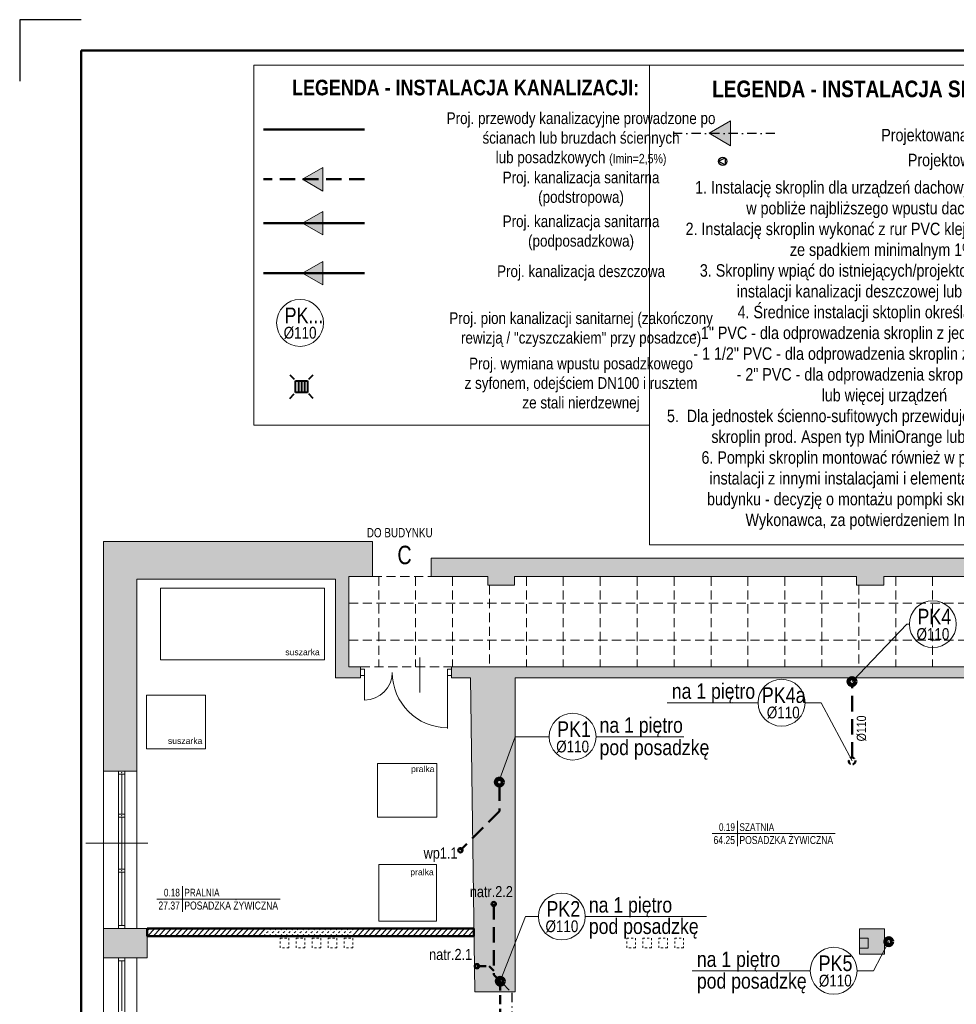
# Model space of a CAD drawing. Header units: millimetres. Extents: x -23540 to 53212, y -37964 to 41185.
# Tile 133 of 203: x 496 to 2018, y -30398 to -28799. Entities that reach past the tile are written whole.
import ezdxf
from ezdxf.enums import TextEntityAlignment as Align

# ---------------------------------------------------------------- set-up
doc = ezdxf.new("R2010")
doc.units = ezdxf.units.MM
for name, pattern in [('0.5_0.5', [1, 0.5, -0.5]), ('DASHDOT', [1, 0.5, -0.25, 0, -0.25]), ('DASHED', [0.75, 0.5, -0.25]), ('DASHEDX2', [1.5, 1, -0.5]), ('DIVIDEX2', [2.5, 1, -0.5, 0, -0.5, 0, -0.5])]:
    doc.linetypes.add(name, pattern=pattern)
doc.layers.get('0').update_dxf_attribs({"lineweight": 18})
for name, color, linetype, lineweight in [('BA_drz', 7, 'Continuous', 18), ('BA_KS_ist.', 34, 'Continuous', 50), ('BA_met', 7, 'Continuous', 18), ('BA_sym', 7, 'Continuous', 18), ('Cienka', 7, 'Continuous', 18), ('M_Ramki do druku', 7, 'Continuous', 18), ('M_Ramki rysunków', 2, 'Continuous', 18), ('mm_klima_PROJ', 86, 'Continuous', 35), ('MM_KS', 14, 'Continuous', 50), ('MM_KS_OPISY', 7, 'Continuous', 9), ('mm_SKROPLINY', 3, 'DASHDOT', 30), ('mm_sprężone', 7, 'Continuous', 50), ('mm_wentylacja_bloki', 7, 'Continuous', 18), ('PG_PRZERYWANE_ŚREDNIE', 1, 'DASHEDX2', 18), ('PG_WIDOKOWE_CIENKIE', 1, 'Continuous', 18), ('PG_ŚCIANY_DZIAŁOWE', 3, 'Continuous', 18)]:
    doc.layers.add(name, color=color, linetype=linetype, lineweight=lineweight)
doc.styles.add('BIKWYM', font='BIKROMSW.SHX', dxfattribs={"width": 0.8})
doc.styles.add('ROMANS', font='bikromsw.shx', dxfattribs={"width": 0.8})
doc.styles.get("Standard").update_dxf_attribs({"font": 'arial.ttf'})

# ---------------------------------------------------------------- blocks, each defined once
blk = doc.blocks.new('bikmet')
blk.add_line((0, 1.65), (0, -1.65))
at = {"style": 'ROMANS', "width": 0.8}
blk.add_attdef('NRPOM', text='', height=1, dxfattribs=at).set_placement((-0.33, 0.33), align=Align.RIGHT)
blk.add_attdef('NWAPOM', (0.25, 0.33), '', height=1, dxfattribs=at)
blk.add_attdef('RAREA', text='', height=1.04, dxfattribs=at).set_placement((-0.33, -0.33), align=Align.TOP_RIGHT)
blk.add_attdef('PODLOGA', text='', height=1.04, dxfattribs=at).set_placement((0.25, -0.33), align=Align.TOP_LEFT)
blk = doc.blocks.new('skrop')
at = {"layer": 'mm_SKROPLINY', "color": 0, "linetype": 'ByBlock', "lineweight": 30}
for p, q in [((-807.1, -12100.9), (-799.3, -12096.7)), ((-799.3, -12096.7), (-799.3, -12105.1)), ((-807.1, -12100.9), (-799.3, -12105.1))]:
    blk.add_line(p, q, dxfattribs=at)
blk.add_circle((-802.1, -12100.9), 5, dxfattribs=at)
blk = doc.blocks.new('ksstrz')
at = {"layer": 'mm_sprężone', "linetype": 'DIVIDEX2', "lineweight": 30}
h = blk.add_hatch(color=256, dxfattribs=at)
h.dxf.hatch_style = 1
h.paths.add_polyline_path([(28045.5, -44864.5), (28060.5, -44838.5), (28030.5, -44838.5)])
at = {"layer": 'mm_wentylacja_bloki'}
for p, q in [((28030.5, -44838.5), (28045.5, -44864.5)), ((28060.5, -44838.5), (28030.5, -44838.5)), ((28045.5, -44864.5), (28060.5, -44838.5))]:
    blk.add_line(p, q, dxfattribs=at)

msp = doc.modelspace()

# ---------------------------------------------------------------- hatches: boundary and pattern name
at = {"layer": 'PG_ŚCIANY_DZIAŁOWE', "true_color": 0x636466, "transparency": 33554610}
h = msp.add_hatch(color=251, dxfattribs=at)
h.dxf.hatch_style = 1
h.paths.add_polyline_path([(2285.6, -29334.5), (2317.6, -29334.5), (2317.6, -29286.5), (2285.6, -29286.5), (2285.6, -29242.5), (2453.6, -29242.5), (2453.6, -29257.2), (2504.6, -29257.2), (2504.6, -29212.5), (2255.6, -29212.5), (2255.6, -29673.5), (1165.1, -29673.5), (1165.1, -29703.5), (1257.1, -29703.5), (1257.1, -29717.5), (1300.1, -29717.5), (1300.1, -29703.5), (1856.1, -29703.5), (1856.1, -29717.5), (1900.1, -29717.5), (1900.1, -29703.5), (2285.6, -29703.5)])
h = msp.add_hatch(color=251, dxfattribs=at)
h.dxf.hatch_style = 1
h.paths.add_polyline_path([(686.6, -29708), (1009.6, -29708), (1009.6, -29868), (1050.1, -29868), (1050.1, -29850.5), (1031.1, -29850.5), (1031.1, -29703.5), (1069.6, -29703.5), (1069.6, -29646.5), (632.6, -29646.5), (632.6, -30019.5), (686.6, -30019.5)])
h = msp.add_hatch(color=251, dxfattribs=at)
h.dxf.hatch_style = 1
h.paths.add_polyline_path([(1301.6, -29868), (2144.6, -29868), (2144.6, -29966.5), (2161.1, -29966.5), (2161.1, -29850.5), (1198.1, -29850.5), (1198.1, -29868), (1228.6, -29868), (1235.6, -30378), (1301.6, -30378)])
h = msp.add_hatch(color=251, dxfattribs=at)
h.dxf.hatch_style = 1
h.paths.add_polyline_path([(703.6, -30275.5), (632.6, -30275.5), (632.6, -30323), (686.6, -30323), (703.6, -30323)])
h = msp.add_hatch(color=251, dxfattribs=at)
h.dxf.hatch_style = 1
h.paths.add_polyline_path([(1860.6, -30317), (1901.6, -30317), (1901.6, -30276), (1860.6, -30276)])

# ---------------------------------------------------------------- linework, layer by layer
at = {"color": 251, "true_color": 0x636466}
for p, q in [((632.6, -31836), (632.6, -29673.5)), ((1009.6, -29708), (686.6, -29708)), ((1009.6, -29868), (1009.6, -29708)), ((1031.1, -29850.5), (1031.1, -29703.5)), ((1257.1, -29717.5), (1257.1, -29703.5)), ((1300.1, -29717.5), (1300.1, -29703.5)), ((1856.1, -29717.5), (1856.1, -29703.5)), ((1900.1, -29717.5), (1900.1, -29703.5)), ((1050.1, -29850.5), (1031.1, -29850.5)), ((2161.1, -29850.5), (1198.1, -29850.5)), ((1050.1, -29868), (1009.6, -29868)), ((1228.6, -29868), (1198.1, -29868)), ((1235.6, -30378), (1228.6, -29868)), ((1301.6, -30378), (1301.6, -29868)), ((1301.6, -29868), (2144.6, -29868)), ((686.6, -30019.5), (632.6, -30019.5)), ((657.1, -30275.5), (657.1, -30019.5)), ((667.1, -30275.5), (667.1, -30019.5)), ((667.1, -30024.5), (657.1, -30024.5)), ((662.1, -30089.4), (662.1, -30024.5)), ((667.1, -30089.4), (657.1, -30089.4)), ((667.1, -30094.4), (657.1, -30094.4)), ((662.1, -30178.9), (662.1, -30094.4)), ((667.1, -30178.9), (657.1, -30178.9)), ((667.1, -30183.9), (657.1, -30183.9)), ((662.1, -30270.5), (662.1, -30183.9)), ((703.6, -30275.5), (632.6, -30275.5)), ((667.1, -30270.5), (657.1, -30270.5)), ((667.1, -30275.5), (657.1, -30275.5)), ((1860.6, -30276), (1901.6, -30276)), ((1860.6, -30276), (1860.6, -30317)), ((1901.6, -30276), (1901.6, -30317)), ((686.6, -30323), (632.6, -30323)), ((667.1, -30323), (657.1, -30323)), ((657.1, -30499), (657.1, -30323)), ((667.1, -30323), (667.1, -30499)), ((686.6, -30499), (686.6, -30323)), ((1860.6, -30317), (1901.6, -30317)), ((667.1, -30328), (657.1, -30328)), ((662.1, -30409.3), (662.1, -30328)), ((1301.6, -30378), (1235.6, -30378))]:
    msp.add_line(p, q, dxfattribs=at)
at = {"color": 251, "lineweight": 20, "true_color": 0x636466}
for p, q in [((1069.6, -29703.5), (1069.6, -29673.5)), ((1165.1, -29703.5), (1165.1, -29673.5)), ((1165.1, -29673.5), (2255.6, -29673.5)), ((686.6, -29708), (686.6, -30275.5)), ((1069.6, -29703.5), (1031.1, -29703.5)), ((1257.1, -29703.5), (1165.1, -29703.5)), ((1257.1, -29717.5), (1300.1, -29717.5)), ((1856.1, -29703.5), (1300.1, -29703.5)), ((1900.1, -29717.5), (1856.1, -29717.5)), ((2285.6, -29703.5), (1900.1, -29703.5)), ((1050.1, -29850.5), (1050.1, -29868)), ((1056.6, -29854.2), (1050.1, -29854.2)), ((1056.6, -29854.2), (1056.6, -29864.2)), ((1198.1, -29854.2), (1191.6, -29854.2)), ((1191.6, -29854.2), (1191.6, -29864.2)), ((1191.6, -29859.2), (1191.6, -29950.2)), ((1198.1, -29850.5), (1198.1, -29868)), ((1056.6, -29864.2), (1050.1, -29864.2)), ((1198.1, -29864.2), (1191.6, -29864.2)), ((703.6, -30323), (703.6, -30275.5)), ((703.6, -30275.5), (1234.2, -30275.5)), ((703.6, -30287.5), (703.6, -30275.5)), ((1234.2, -30275.5), (1234.4, -30287.5)), ((1234.4, -30287.5), (703.6, -30287.5)), ((703.6, -30323), (686.6, -30323))]:
    msp.add_line(p, q, dxfattribs=at)
at = {"color": 251, "true_color": 0x636466, "extrusion": (0, 0, -1)}
for p, q in [((1146.6, -29891.8), (1146.6, -29835.3)), ((1191.6, -29859.2), (1191.6, -29949.2))]:
    msp.add_line(p, q, dxfattribs=at)
msp.add_arc((-1191.6, -29859.2), 90, 270, 0, dxfattribs=at)
at = {"color": 251, "true_color": 0x636466}
for p in [(662.1, -30022), (662.1, -30022), (662.1, -30091.9), (662.1, -30091.9), (662.1, -30181.4), (662.1, -30181.4)]:
    msp.add_point(p, dxfattribs=at)
at = {"layer": 'BA_drz', "color": 251, "true_color": 0x636466}
msp.add_line((1056.6, -29859.2), (1056.6, -29904.2), dxfattribs=at)
msp.add_arc((1056.6, -29859.2), 45, 270, 0, dxfattribs=at)
at = {"layer": 'BA_KS_ist.', "color": 30, "linetype": 'Continuous', "ltscale": 25}
msp.add_line((1056.6, -28977.1), (892.4, -28977.1), dxfattribs=at)
at = {"layer": 'BA_KS_ist.', "linetype": 'DASHED', "ltscale": 50}
for p, q in [((1056.6, -29058.2), (892.4, -29058.2)), ((1848.7, -29997.6), (1848.7, -29879.7)), ((1275.7, -30043), (1275.7, -30084.9)), ((1275.7, -30084.9), (1212.3, -30148.3)), ((1266.6, -30235.5), (1266.6, -30350.4)), ((1266.6, -30350.4), (1277.2, -30361))]:
    msp.add_line(p, q, dxfattribs=at)
at = {"layer": 'BA_KS_ist.', "linetype": 'Continuous', "ltscale": 25}
msp.add_line((1056.6, -29129.5), (892.4, -29129.5), dxfattribs=at)
at = {"layer": 'BA_KS_ist.', "color": 34, "lineweight": 40}
for p, q in [((935, -29375.7), (942.1, -29382.9)), ((966.2, -29382.9), (973.4, -29375.7)), ((944.7, -29385.4), (963.7, -29385.4)), ((944.7, -29404.5), (944.7, -29385.4)), ((949.1, -29385.4), (949.1, -29404.5)), ((954.2, -29385.4), (954.2, -29404.5)), ((959.3, -29385.4), (959.3, -29404.5)), ((963.7, -29385.4), (963.7, -29404.5)), ((935, -29414.2), (942.1, -29407)), ((963.7, -29404.5), (944.7, -29404.5)), ((973.4, -29414.2), (966.2, -29407))]:
    msp.add_line(p, q, dxfattribs=at)
at = {"layer": 'BA_KS_ist.', "linetype": 'DASHED', "ltscale": 30}
for p, q in [((1239.1, -30336.5), (1258.9, -30336.5)), ((1258.9, -30336.5), (1266.6, -30344.2)), ((1277.2, -30361), (1277.2, -30468.4))]:
    msp.add_line(p, q, dxfattribs=at)
at = {"layer": 'BA_KS_ist.', "color": 51, "linetype": 'Continuous', "lineweight": 140, "ltscale": 25, "true_color": 0xf7f281}
for centre in [(1848.7, -29874.2), (1275.7, -30037.5), (1908.3, -30296.7), (1277.2, -30361)]:
    msp.add_circle(centre, 5.5, dxfattribs=at)
at = {"layer": 'BA_KS_ist.', "linetype": 'DASHED', "ltscale": 15}
msp.add_circle((1848.7, -30003.1), 5.5, dxfattribs=at)
at = {"layer": 'BA_KS_ist.', "linetype": 'Continuous', "ltscale": 25}
for centre in [(1212.3, -30148.3), (1266.6, -30235.5), (1239.1, -30336.5)]:
    msp.add_circle(centre, 3.5, dxfattribs=at)
at = {"layer": 'BA_met', "color": 251, "true_color": 0x636466}
for p, q in [((1621.2, -30121), (1821.4, -30121)), ((719.2, -30227.4), (919.4, -30227.4))]:
    msp.add_line(p, q, dxfattribs=at)
at = {"layer": 'BA_sym', "color": 251, "true_color": 0x636466}
msp.add_line((704.6, -30136.8), (603.6, -30136.8), dxfattribs=at)
at = {"layer": 'Cienka', "color": 251, "true_color": 0x636466}
for p, q in [((632.6, -29673.5), (632.6, -29646.5)), ((632.6, -29646.5), (1069.6, -29646.5)), ((1069.6, -29673.5), (1069.6, -29646.5))]:
    msp.add_line(p, q, dxfattribs=at)
at = {"layer": 'M_Ramki do druku', "color": 251, "lineweight": -2, "true_color": 0x636466}
msp.add_lwpolyline([(596.3, -28799), (496.3, -28799), (496.3, -28899)], dxfattribs=at)
at = {"layer": 'M_Ramki rysunków', "color": 18, "lineweight": 50, "true_color": 0x000000}
for p, q in [((596.3, -32949), (596.3, -28849)), ((596.3, -28849), (3416.3, -28849))]:
    msp.add_line(p, q, dxfattribs=at)
at = {"layer": 'MM_KS'}
msp.add_line((1056.6, -29210.6), (892.4, -29210.6), dxfattribs=at)
at = {"layer": 'MM_KS_OPISY'}
for p, q in [((1937.5, -29781), (1848.7, -29874.2)), ((1941.9, -29781), (1937.5, -29781)), ((1548.1, -29908.5), (1696.1, -29908.5)), ((1772.3, -29908.5), (1798.8, -29908.5)), ((1798.8, -29908.5), (1848.7, -30003.1)), ((1301.3, -29963.7), (1276.7, -30032.1)), ((1356.6, -29963.7), (1301.3, -29963.7)), ((1432.8, -29963.7), (1575.2, -29963.7)), ((1318.1, -30255.8), (1277.2, -30361)), ((1339.1, -30255.8), (1318.1, -30255.8)), ((1415.3, -30255.8), (1612.3, -30255.8)), ((1883.4, -30344), (1908.3, -30296.7)), ((1588.8, -30344), (1780.7, -30344)), ((1856.9, -30344), (1883.4, -30344))]:
    msp.add_line(p, q, dxfattribs=at)
for centre in [(951.8, -29291.6), (1980, -29781), (1734.2, -29908.5), (1394.7, -29963.7), (1377.2, -30255.8), (1818.8, -30344)]:
    msp.add_circle(centre, 38.1, dxfattribs=at)
at = {"layer": 'mm_SKROPLINY', "ltscale": 30}
for p, q in [((1723.4, -28983.6), (1548.8, -28983.6)), ((1281.1, -30364.9), (1296.2, -30380)), ((1296.2, -30380), (1296.2, -30519.7))]:
    msp.add_line(p, q, dxfattribs=at)
at = {"layer": 'mm_wentylacja_bloki'}
for p, q in [((876.5, -28872.8), (1519.8, -28872.8)), ((876.5, -28872.8), (1519.8, -28872.8)), ((1519.8, -28872.8), (2203.6, -28872.8)), ((1519.8, -28872.8), (1519.8, -29381.5))]:
    msp.add_line(p, q, dxfattribs=at)
for points in [[(1519.8, -29457.7), (876.5, -29457.7), (876.5, -28872.8)], [(2203.6, -28872.8), (2203.6, -29651.8), (1519.8, -29651.8), (1519.8, -28872.8)]]:
    msp.add_lwpolyline(points, dxfattribs=at)
at = {"layer": 'PG_PRZERYWANE_ŚREDNIE', "color": 251, "lineweight": 15, "ltscale": 15, "true_color": 0x636466}
for p, q in [((1069.6, -29703.5), (1165.1, -29703.5)), ((1079.6, -29703.5), (1079.6, -29850.5)), ((1139.6, -29703.5), (1139.6, -29850.5)), ((1199.6, -29703.5), (1199.6, -29850.5)), ((1259.6, -29717.5), (1259.6, -29850.5)), ((1319.6, -29703.5), (1319.6, -29850.5)), ((1379.6, -29703.5), (1379.6, -29850.5)), ((1439.6, -29703.5), (1439.6, -29850.5)), ((1499.6, -29703.5), (1499.6, -29850.5)), ((1559.6, -29703.5), (1559.6, -29850.5)), ((1619.6, -29703.5), (1619.6, -29850.5)), ((1679.6, -29703.5), (1679.6, -29850.5)), ((1739.6, -29703.5), (1739.6, -29850.5)), ((1799.6, -29703.5), (1799.6, -29850.5)), ((1859.6, -29717.5), (1859.6, -29850.5)), ((1919.6, -29703.5), (1919.6, -29850.5)), ((1979.6, -29703.5), (1979.6, -29850.5)), ((1031.1, -29747), (2453.6, -29747)), ((1031.1, -29807), (2453.6, -29807)), ((1050.1, -29850.5), (1198.1, -29850.5))]:
    msp.add_line(p, q, dxfattribs=at)
at = {"layer": 'PG_WIDOKOWE_CIENKIE', "color": 251, "lineweight": 13, "true_color": 0x636466}
for p, q in [((725, -29839.1), (725, -29722.5)), ((725, -29722.5), (991.3, -29722.5)), ((991.3, -29722.5), (991.3, -29839.1)), ((991.3, -29839.1), (725, -29839.1)), ((702.2, -29983.5), (702.2, -29896.1)), ((702.2, -29896.1), (798.4, -29896.1)), ((798.4, -29896.1), (798.4, -29983.5)), ((798.4, -29983.5), (702.2, -29983.5)), ((1077.9, -30094.5), (1077.9, -30007.1)), ((1077.9, -30007.1), (1174, -30007.1)), ((1174, -30007.1), (1174, -30094.5)), ((1174, -30094.5), (1077.9, -30094.5)), ((1080, -30263.4), (1080, -30171.6)), ((1080, -30171.6), (1173.5, -30171.6)), ((1173.5, -30171.6), (1173.5, -30263.4)), ((1173.5, -30263.4), (1080, -30263.4))]:
    msp.add_line(p, q, dxfattribs=at)
at = {"layer": 'PG_WIDOKOWE_CIENKIE', "color": 251, "lineweight": 50, "true_color": 0x636466}
for p, q in [((703.6, -30275.5), (1234.2, -30275.5)), ((703.6, -30275.5), (703.6, -30287.5)), ((1234.2, -30275.5), (1234.4, -30287.5)), ((703.6, -30287.5), (1234.4, -30287.5))]:
    msp.add_line(p, q, dxfattribs=at)
at = {"layer": 'PG_WIDOKOWE_CIENKIE', "color": 251, "linetype": 'Continuous', "lineweight": 18, "true_color": 0x636466}
for p, q in [((703.6, -30278.9), (707, -30275.5)), ((704, -30287.5), (716, -30275.5)), ((713, -30287.5), (725, -30275.5)), ((722, -30287.5), (734, -30275.5)), ((731, -30287.5), (743, -30275.5)), ((739.9, -30287.5), (751.9, -30275.5)), ((748.9, -30287.5), (760.9, -30275.5)), ((757.9, -30287.5), (769.9, -30275.5)), ((766.9, -30287.5), (778.9, -30275.5)), ((775.9, -30287.5), (787.9, -30275.5)), ((784.8, -30287.5), (796.8, -30275.5)), ((793.8, -30287.5), (805.8, -30275.5)), ((802.8, -30287.5), (814.8, -30275.5)), ((811.8, -30287.5), (823.8, -30275.5)), ((820.8, -30287.5), (832.8, -30275.5)), ((829.7, -30287.5), (841.7, -30275.5)), ((838.7, -30287.5), (850.7, -30275.5)), ((847.7, -30287.5), (859.7, -30275.5)), ((856.7, -30287.5), (868.7, -30275.5)), ((865.7, -30287.5), (877.7, -30275.5)), ((874.6, -30287.5), (886.6, -30275.5)), ((883.6, -30287.5), (895.6, -30275.5)), ((1036.3, -30287.5), (1048.3, -30275.5)), ((1045.3, -30287.5), (1057.3, -30275.5)), ((1054.2, -30287.5), (1066.2, -30275.5)), ((1063.2, -30287.5), (1075.2, -30275.5)), ((1072.2, -30287.5), (1084.2, -30275.5)), ((1081.2, -30287.5), (1093.2, -30275.5)), ((1090.2, -30287.5), (1102.2, -30275.5)), ((1099.1, -30287.5), (1111.1, -30275.5)), ((1108.1, -30287.5), (1120.1, -30275.5)), ((1117.1, -30287.5), (1129.1, -30275.5)), ((1126.1, -30287.5), (1138.1, -30275.5)), ((1135.1, -30287.5), (1147.1, -30275.5)), ((1144.1, -30287.5), (1156.1, -30275.5)), ((1153, -30287.5), (1165, -30275.5)), ((1162, -30287.5), (1174, -30275.5)), ((1171, -30287.5), (1183, -30275.5)), ((1180, -30287.5), (1192, -30275.5)), ((1189, -30287.5), (1201, -30275.5)), ((1197.9, -30287.5), (1209.9, -30275.5)), ((1206.9, -30287.5), (1218.9, -30275.5)), ((1215.9, -30287.5), (1227.9, -30275.5)), ((1224.9, -30287.5), (1234.2, -30278.1)), ((1233.9, -30287.5), (1234.4, -30286.9))]:
    msp.add_line(p, q, dxfattribs=at)
at = {"layer": 'PG_WIDOKOWE_CIENKIE', "color": 251, "linetype": '0.5_0.5', "ltscale": 7, "true_color": 0x636466}
for p, q in [((892.6, -30287.5), (904.6, -30275.5)), ((901.6, -30287.5), (913.6, -30275.5)), ((910.6, -30287.5), (922.6, -30275.5)), ((919.5, -30287.5), (931.5, -30275.5)), ((928.5, -30287.5), (940.5, -30275.5)), ((937.5, -30287.5), (949.5, -30275.5)), ((946.5, -30287.5), (958.5, -30275.5)), ((955.5, -30287.5), (967.5, -30275.5)), ((964.4, -30287.5), (976.4, -30275.5)), ((973.4, -30287.5), (985.4, -30275.5)), ((982.4, -30287.5), (994.4, -30275.5)), ((991.4, -30287.5), (1003.4, -30275.5)), ((1000.4, -30287.5), (1012.4, -30275.5)), ((1009.3, -30287.5), (1021.3, -30275.5)), ((1018.3, -30287.5), (1030.3, -30275.5)), ((1027.3, -30287.5), (1039.3, -30275.5)), ((919.6, -30290.8), (933.6, -30290.8)), ((919.6, -30306.8), (919.6, -30290.8)), ((933.6, -30290.8), (933.6, -30306.8)), ((945.6, -30290.8), (959.6, -30290.8)), ((945.6, -30306.8), (945.6, -30290.8)), ((959.6, -30290.8), (959.6, -30306.8)), ((971.6, -30290.8), (985.6, -30290.8)), ((971.6, -30306.8), (971.6, -30290.8)), ((985.6, -30290.8), (985.6, -30306.8)), ((997.6, -30290.8), (1011.6, -30290.8)), ((997.6, -30306.8), (997.6, -30290.8)), ((1011.6, -30290.8), (1011.6, -30306.8)), ((1023.6, -30290.8), (1037.6, -30290.8)), ((1023.6, -30306.8), (1023.6, -30290.8)), ((1037.6, -30290.8), (1037.6, -30306.8)), ((1482.6, -30290.8), (1496.6, -30290.8)), ((1482.6, -30306.8), (1482.6, -30290.8)), ((1496.6, -30290.8), (1496.6, -30306.8)), ((1508.6, -30290.8), (1522.6, -30290.8)), ((1508.6, -30306.8), (1508.6, -30290.8)), ((1522.6, -30290.8), (1522.6, -30306.8)), ((1534.6, -30290.8), (1548.6, -30290.8)), ((1534.6, -30306.8), (1534.6, -30290.8)), ((1548.6, -30290.8), (1548.6, -30306.8)), ((1560.6, -30290.8), (1574.6, -30290.8)), ((1560.6, -30306.8), (1560.6, -30290.8)), ((1574.6, -30290.8), (1574.6, -30306.8)), ((933.6, -30306.8), (919.6, -30306.8)), ((959.6, -30306.8), (945.6, -30306.8)), ((985.6, -30306.8), (971.6, -30306.8)), ((1011.6, -30306.8), (997.6, -30306.8)), ((1037.6, -30306.8), (1023.6, -30306.8)), ((1496.6, -30306.8), (1482.6, -30306.8)), ((1522.6, -30306.8), (1508.6, -30306.8)), ((1548.6, -30306.8), (1534.6, -30306.8)), ((1574.6, -30306.8), (1560.6, -30306.8))]:
    msp.add_line(p, q, dxfattribs=at)
at = {"layer": 'PG_WIDOKOWE_CIENKIE', "color": 251, "true_color": 0x636466}
for p, q in [((1860.9, -30291.1), (1874.9, -30291.1)), ((1860.9, -30307.1), (1860.9, -30291.1)), ((1874.9, -30291.1), (1874.9, -30307.1)), ((1874.9, -30307.1), (1860.9, -30307.1))]:
    msp.add_line(p, q, dxfattribs=at)

# ---------------------------------------------------------------- block references
at = {"layer": 'BA_met', "color": 251, "true_color": 0x636466, "xscale": 12.5, "yscale": 12.5, "zscale": 12.5}
for p, values in [((1662.6, -30121), {'NRPOM': '0.19', 'NWAPOM': 'SZATNIA', 'RAREA': '64.25', 'PODLOGA': 'POSADZKA ŻYWICZNA'}), ((760.7, -30227.4), {'NRPOM': '0.18', 'NWAPOM': 'PRALNIA', 'RAREA': '27.37', 'PODLOGA': 'POSADZKA ŻYWICZNA'})]:
    msp.add_blockref('bikmet', p, dxfattribs=at).add_auto_attribs(values)
at = {"layer": 'mm_klima_PROJ', "lineweight": 30, "xscale": 1.35, "yscale": 1.35, "zscale": 1.35}
msp.add_blockref('skrop', (2721.4, -12692.8), dxfattribs=at)
at = {"layer": 'mm_sprężone', "color": 2, "linetype": 'DIVIDEX2', "lineweight": 30, "rotation": 270}
for p, xscale, yscale, zscale in [((62183.4, 8877.9), 1.35, 1.35, 1.35), ((57933.8, 6559.5), 1.27, 1.27, 1.27), ((57933.8, 6488.3), 1.27, 1.27, 1.27), ((57933.8, 6407.1), 1.27, 1.27, 1.27)]:
    msp.add_blockref('ksstrz', p, dxfattribs=dict(at, xscale=xscale, yscale=yscale, zscale=zscale))

# ---------------------------------------------------------------- texts
at = {"color": 251, "true_color": 0x636466}
for s, p in [('suszarka', (927.9, -29831.4)), ('suszarka', (737.2, -29975.5)), ('pralka', (1132.2, -30021.2)), ('pralka', (1130.9, -30188.7))]:
    msp.add_text(s, height=10, dxfattribs=at).set_placement(p)
at = {"layer": 'Cienka', "color": 251, "true_color": 0x636466, "style": 'BIKWYM', "width": 0.8}
for s, height, p in [('DO BUDYNKU', 15, (1060.3, -29639.8)), ('C', 30, (1110, -29683.5))]:
    msp.add_text(s, height=height, dxfattribs=at).set_placement(p)
at = {"layer": 'MM_KS_OPISY', "attachment_point": 1}
for s, width, insert, char_height in [('{\\fArial Narrow|b0|i0|c238|p34;PK...}', 0.503, (926.7, -29266.6), 25.4), ('{\\fArial Narrow|b0|i0|c238|p34;%%C110}', 0.503, (925.2, -29298), 19.05), ('{\\fArial Narrow|b0|i0|c238|p34;PK4}', 25.4, (1954.9, -29756), 25.4), ('{\\fArial Narrow|b0|i0|c238|p34;%%C110}', 0.503, (1953.4, -29787.4), 19.05), ('{\\fArial Narrow|b0|i0|c238|p34;na 1 piętro}', 200.986, (1555.9, -29877.2), 25), ('{\\fArial Narrow|b0|i0|c238|p34;PK4a}', 25.4, (1702.1, -29883.5), 25.4), ('{\\fArial Narrow|b0|i0|c238|p34;%%C110}', 0.503, (1710.2, -29914.9), 19.05), ('{\\fArial Narrow|b0|i0|c238|p34;PK1}', 25.4, (1369.5, -29938.8), 25.4), ('{\\fArial Narrow|b0|i0|c238|p34;na 1 piętro}', 200.986, (1438.5, -29932.4), 25), ('{\\fArial Narrow|b0|i0|c238|p34;%%C110}', 0.503, (1368, -29970.2), 19.05), ('{\\fArial Narrow|b0|i0|c238|p34;pod posadzkę}', 200.986, (1438.5, -29968.7), 25), ('{\\fArial Narrow|b0|i0|c238|p34;wp1.1}', 200.986, (1152.6, -30143.7), 18), ('{\\fArial Narrow|b0|i0|c238|p34;natr.2.2}', 200.986, (1227.7, -30206.4), 18), ('{\\fArial Narrow|b0|i0|c238|p34;na 1 piętro}', 200.986, (1421.1, -30224.4), 25), ('{\\fArial Narrow|b0|i0|c238|p34;PK2}', 25.4, (1352.1, -30230.8), 25.4), ('{\\fArial Narrow|b0|i0|c238|p34;%%C110}', 0.503, (1350.6, -30262.2), 19.05), ('{\\fArial Narrow|b0|i0|c238|p34;pod posadzkę}', 200.986, (1421.1, -30259.2), 25), ('{\\fArial Narrow|b0|i0|c238|p34;natr.2.1}', 200.986, (1161.5, -30308.5), 18), ('{\\fArial Narrow|b0|i0|c238|p34;na 1 piętro}', 200.986, (1596.6, -30312.7), 25), ('{\\fArial Narrow|b0|i0|c238|p34;PK5}', 25.4, (1794.4, -30319.1), 25.4), ('{\\fArial Narrow|b0|i0|c238|p34;pod posadzkę}', 200.986, (1596.6, -30348), 25), ('{\\fArial Narrow|b0|i0|c238|p34;%%C110}', 0.503, (1794.8, -30350.4), 19.05)]:
    msp.add_mtext_dynamic_manual_height_columns(s, width=width, gutter_width=1, heights=[0], dxfattribs=dict(at, insert=insert, char_height=char_height))
at = {"layer": 'MM_KS_OPISY', "insert": (1856.4, -29929.3), "char_height": 15, "attachment_point": 3, "rotation": 90}
msp.add_mtext_dynamic_manual_height_columns('{\\fArial Narrow|b0|i0|c238|p34;%%C110}', width=39.633, gutter_width=1, heights=[0], dxfattribs=at)
at = {"layer": 'mm_wentylacja_bloki', "attachment_point": 2}
for s, insert, char_height, width in [('{\\fArial Narrow|b1|i0|c238|p34;LEGENDA - INSTALACJA KANALIZACJI:}', (1220.9, -28896.5), 25.4, 656.965), ('{\\fArial Narrow|b1|i0|c238|p34;LEGENDA - INSTALACJA SKROPLIN:}', (1898, -28897.9), 27, 698.349), ('{\\fArial Narrow|b0|i0|c238|p34;Proj. przewody kanalizacyjne prowadzone po \\Pścianach lub bruzdach ściennych \\Plub posadzkowych \\H0.7874x;(Imin=2,5%)}', (1408.4, -28949.5), 19.05, 656.965), ('{\\fArial Narrow|b0|i0|c238|p34;Projektowana instalacja skroplin z PVC}', (2097.3, -28976.3), 20.25, 698.349), ('{\\fArial Narrow|b0|i0|c238|p34;Projektowana pompka skroplin }', (2097.3, -29016.8), 20.25, 698.349), ('{\\fArial Narrow|b0|i0|c238|p34;Proj. kanalizacja sanitarna \\P(podstropowa)}', (1408.4, -29045.7), 19.05, 656.965), ('{\\fArial Narrow|b0|i0|c238|p34;1. Instalację skroplin dla urządzeń dachowych doprowadzić \\Pw pobliże najbliższego wpustu dachowego.\\P2. Instalację skroplin wykonać z rur PVC klejonych i prowadzić \\Pze spadkiem minimalnym 1%\\P3. Skropliny wpiąć do istniejących/projektowanych pionów \\Pinstalacji kanalizacji deszczowej lub sanitarnej\\P4. Średnice instalacji sktoplin określa się jako:\\P- 1" PVC - dla odprowadzenia skroplin z jednego urzadzenia\\P- 1 1/2" PVC - dla odprowadzenia skroplin z 2-óch urządzeń\\P- 2" PVC - dla odprowadzenia skroplin z 3-ech \\P^Ilub więcej urządzeń\\P5.  Dla jednostek ścienno-sufitowych przewiduje się montaż pompek skroplin prod. Aspen typ MiniOrange lub równoważne.\\P6. Pompki skroplin montować również w przypadku kolizji \\Pinstalacji z innymi instalacjami i elementami konstrukcji \\Pbudynku - decyzję o montażu pompki skroplin podejmie Wykonawca, za potwierdzeniem Inwestora.}', (1898, -29061.2), 20.25, 698.349), ('{\\fArial Narrow|b0|i0|c238|p34;Proj. kanalizacja sanitarna \\P(podposadzkowa)}', (1408.4, -29116.9), 19.05, 656.965), ('{\\fArial Narrow|b0|i0|c238|p34;Proj. kanalizacja deszczowa}', (1408.4, -29198.1), 19.05, 656.965), ('{\\fArial Narrow|b0|i0|c238|p34;Proj. pion kanalizacji sanitarnej (zakończony \\Prewizją / "czyszczakiem" przy posadzce)}', (1408.4, -29274.3), 19.05, 656.965), ('{\\fArial Narrow|b0|i0|c238|p34;Proj. wymiana wpustu posadzkowego \\Pz syfonem, odejściem DN100 i rusztem \\Pze stali nierdzewnej}', (1408.4, -29347.9), 19.05, 656.965)]:
    msp.add_mtext(s, dxfattribs=dict(at, insert=insert, char_height=char_height, width=width))

doc.saveas('drawing.dxf')
